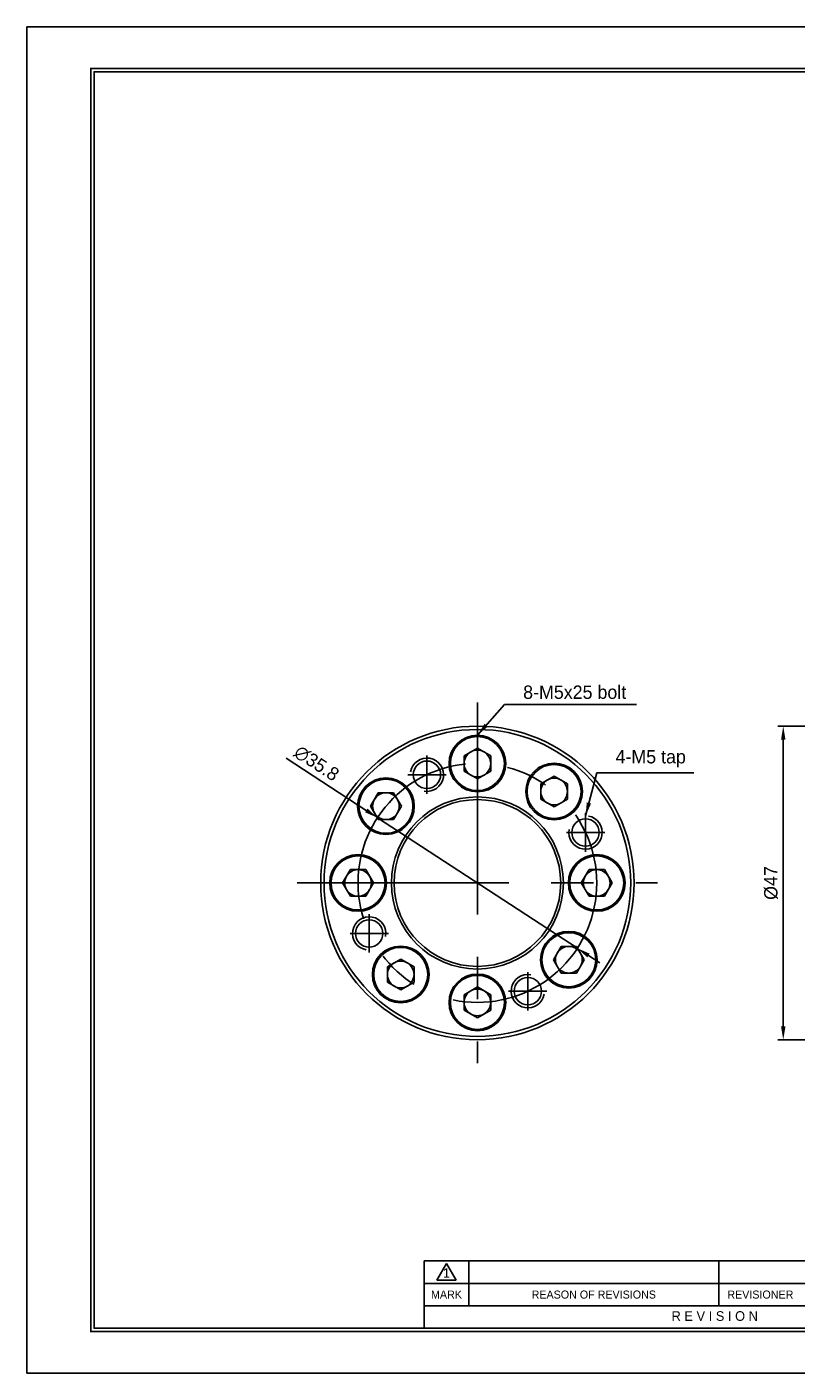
# Model space of a CAD drawing. Header units: millimetres. Extents: x 0 to 285, y 0 to 202.
# Tile 1 of 8: x 0 to 115, y 0 to 202. Entities that reach past the tile are written whole.
import ezdxf
from ezdxf.enums import TextEntityAlignment as Align

# ---------------------------------------------------------------- set-up
doc = ezdxf.new("R2010")
doc.units = ezdxf.units.MM
doc.linetypes.add('CENTER', pattern=[50.8, 31.75, -6.35, 6.35, -6.35])
doc.layers.get('DEFPOINTS').update_dxf_attribs({"linetype": 'CONTINUOUS'})
for name, color, linetype in [('center', 1, 'CENTER'), ('L1', 7, 'CONTINUOUS'), ('OUTLINE', 7, 'CONTINUOUS'), ('thread', 5, 'CONTINUOUS')]:
    doc.layers.add(name, color=color, linetype=linetype)
doc.dimstyles.get("Standard").update_dxf_attribs({"dimtxt": 2, "dimasz": 2, "dimexe": 0.8, "dimexo": 0, "dimgap": 0.8, "dimtad": 1, "dimdec": 3, "dimzin": 11, "dimdsep": 46, "dimtxsty": 'Standard', "dimcen": 0, "dimclrd": 5, "dimclre": 5, "dimclrt": 3, "dimadec": 0, "dimazin": 0, "dimtfac": 0.6, "dimtdec": 3, "dimtmove": 0, "dimatfit": 3, "dimfxl": 0, "dimtolj": 1, "dimtzin": 11, "dimarcsym": 0})

# ---------------------------------------------------------------- blocks, each defined once
blk = doc.blocks.new('표제란')
at = {"layer": 'L1', "color": 0}
for p, q in [((297, 210), (0, 210)), ((0, 210), (0, 0)), ((0, 0), (297, 0))]:
    blk.add_line(p, q, dxfattribs=at)
at = {"layer": 'L1'}
for p, q in [((160, 17.5), (62, 17.5)), ((62, 17.5), (62, 7)), ((64, 14.51), (65.5, 17.1)), ((65.5, 17.1), (67, 14.51)), ((69, 17.5), (69, 10.5)), ((108, 17.5), (108, 10.5)), ((147, 14), (62, 14)), ((64, 14.51), (67, 14.51)), ((147, 10.5), (62, 10.5))]:
    blk.add_line(p, q, dxfattribs=at)
at = {"layer": 'L1', "const_width": 0.25}
blk.add_lwpolyline([(290.5, 6.5), (290.5, 203.5), (10, 203.5), (10, 6.5)], close=True, dxfattribs=at)
at = {"layer": 'L1'}
blk.add_lwpolyline([(290, 7), (290, 203), (10.5, 203), (10.5, 7)], close=True, dxfattribs=at)
for s, height, p in [('1', 1.5, (65.5, 15.61)), ('MARK', 1.25, (65.5, 12.25)), ('REASON OF REVISIONS', 1.25, (88.5, 12.25)), ('REVISIONER', 1.25, (114.5, 12.25)), ('R E V I S I O N', 1.5, (107.38, 8.9))]:
    blk.add_text(s, height=height, dxfattribs=at).set_placement(p, align=Align.MIDDLE_CENTER)
for tag, p in [('필렛', (179.25, 10.9)), ('모따기', (179.25, 8.3))]:
    blk.add_attdef(tag, text='', height=1.15, dxfattribs=at).set_placement(p, align=Align.MIDDLE_LEFT)
at = {"layer": 'OUTLINE', "ltscale": 0.5}
for tag, p, height in [('TITLE', (237.17, 24.41), 2.5), ('도번', (251.18, 15.64), 2.5), ('SCALE', (253.78, 9.55), 1.2), ('DATE', (277.02, 9.51), 1.2)]:
    blk.add_attdef(tag, p, '', height=height, dxfattribs=at)
blk = doc.blocks.new('*D2')
at = {"layer": 'DEFPOINTS', "color": 0}
for p in [(130.96, 96.95), (113.44, 49.95), (130.96, 49.95)]:
    blk.add_point(p, dxfattribs=at)
at = {"layer": 'OUTLINE', "color": 5, "lineweight": -2}
for p, q in [((130.96, 96.95), (112.64, 96.95)), ((113.44, 94.95), (113.44, 51.95)), ((130.96, 49.95), (112.64, 49.95))]:
    blk.add_line(p, q, dxfattribs=at)
at = {"layer": 'OUTLINE', "color": 5}
for points in [[(113.11, 94.95), (113.77, 94.95), (113.44, 96.95)], [(113.11, 51.95), (113.77, 51.95), (113.44, 49.95)]]:
    blk.add_solid(points, dxfattribs=at)
at = {"layer": 'OUTLINE', "color": 3, "insert": (111.61, 73.45), "char_height": 2, "attachment_point": 5, "rotation": 90}
blk.add_mtext('\\A1;%%c47', dxfattribs=at)
blk = doc.blocks.new('*D8')
at = {"layer": 'DEFPOINTS', "color": 0}
for p in [(52.57, 83.24), (82.56, 63.67)]:
    blk.add_point(p, dxfattribs=at)
at = {"layer": 'OUTLINE', "color": 5, "lineweight": -2}
for p, q in [((38.9, 92.16), (50.9, 84.33)), ((82.56, 63.67), (52.57, 83.24)), ((84.23, 62.58), (85.91, 61.49))]:
    blk.add_line(p, q, dxfattribs=at)
at = {"layer": 'OUTLINE', "color": 5}
for points in [[(51.08, 84.61), (50.72, 84.05), (52.57, 83.24)], [(84.41, 62.86), (84.05, 62.3), (82.56, 63.67)]]:
    blk.add_solid(points, dxfattribs=at)
at = {"layer": 'OUTLINE', "color": 3, "insert": (43.44, 91.38), "char_height": 2, "attachment_point": 5, "rotation": 326.8752}
blk.add_mtext('\\A1;∅35.8', dxfattribs=at)

msp = doc.modelspace()

# ---------------------------------------------------------------- linework, layer by layer
at = {"layer": 'center'}
for p, q in [((67.5651, 100.4796), (67.5651, 46.4296)), ((60.0002, 92.5525), (60.0002, 86.8025)), ((57.1252, 89.6775), (62.8752, 89.6775)), ((83.788, 83.8945), (83.788, 78.1445)), ((86.663, 81.0195), (80.913, 81.0195)), ((40.5401, 73.4546), (94.5901, 73.4546)), ((51.3422, 63.0148), (51.3422, 68.7648)), ((48.4672, 65.8898), (54.2172, 65.8898)), ((75.13, 54.3567), (75.13, 60.1067)), ((78.005, 57.2317), (72.255, 57.2317))]:
    msp.add_line(p, q, dxfattribs=at)
msp.add_circle((67.5651, 73.4546), 17.9, dxfattribs=at)
at = {"layer": 'OUTLINE', "ltscale": 0.2}
msp.add_line((75.6119, 195.0303), (10.0878, 195.0303), dxfattribs=at)
at = {"layer": 'OUTLINE'}
for p, q in [((65.5651, 92.5093), (67.5651, 93.664)), ((67.5651, 93.664), (69.5651, 92.5093)), ((65.5651, 90.1999), (65.5651, 92.5093)), ((69.5651, 92.5093), (69.5651, 90.1999)), ((67.5651, 89.0452), (65.5651, 90.1999)), ((69.5651, 90.1999), (67.5651, 89.0452)), ((77.071, 88.3215), (79.071, 89.4762)), ((79.071, 89.4762), (81.071, 88.3215)), ((51.5435, 84.9605), (52.6982, 86.9605)), ((52.6982, 86.9605), (55.0076, 86.9605)), ((55.0076, 86.9605), (56.1623, 84.9605)), ((77.071, 86.0121), (77.071, 88.3215)), ((81.071, 88.3215), (81.071, 86.0121)), ((52.6982, 82.9605), (51.5435, 84.9605)), ((56.1623, 84.9605), (55.0076, 82.9605)), ((79.071, 84.8574), (77.071, 86.0121)), ((81.071, 86.0121), (79.071, 84.8574)), ((55.0076, 82.9605), (52.6982, 82.9605)), ((47.3557, 73.4546), (48.5104, 75.4546)), ((48.5104, 75.4546), (50.8198, 75.4546)), ((50.8198, 75.4546), (51.9745, 73.4546)), ((83.1557, 73.4546), (84.3104, 75.4546)), ((84.3104, 75.4546), (86.6198, 75.4546)), ((86.6198, 75.4546), (87.7745, 73.4546)), ((48.5104, 71.4546), (47.3557, 73.4546)), ((51.9745, 73.4546), (50.8198, 71.4546)), ((84.3104, 71.4546), (83.1557, 73.4546)), ((87.7745, 73.4546), (86.6198, 71.4546)), ((50.8198, 71.4546), (48.5104, 71.4546)), ((86.6198, 71.4546), (84.3104, 71.4546)), ((78.9679, 61.9487), (80.1226, 63.9487)), ((80.1226, 63.9487), (82.432, 63.9487)), ((82.432, 63.9487), (83.5867, 61.9487)), ((54.0592, 60.8971), (56.0592, 62.0518)), ((54.0592, 58.5877), (54.0592, 60.8971)), ((56.0592, 62.0518), (58.0592, 60.8971)), ((58.0592, 60.8971), (58.0592, 58.5877)), ((80.1226, 59.9487), (78.9679, 61.9487)), ((83.5867, 61.9487), (82.432, 59.9487)), ((56.0592, 57.433), (54.0592, 58.5877)), ((58.0592, 58.5877), (56.0592, 57.433)), ((82.432, 59.9487), (80.1226, 59.9487)), ((65.5651, 56.7093), (67.5651, 57.864)), ((65.5651, 54.3999), (65.5651, 56.7093)), ((67.5651, 57.864), (69.5651, 56.7093)), ((69.5651, 56.7093), (69.5651, 54.3999)), ((67.5651, 53.2452), (65.5651, 54.3999)), ((69.5651, 54.3999), (67.5651, 53.2452))]:
    msp.add_line(p, q, dxfattribs=at)
for centre, radius in [((67.5651, 73.4546), 23.5), ((67.5651, 73.4546), 23), ((67.5651, 91.3546), 4.25), ((67.5651, 91.3546), 4.05), ((60.0002, 89.6775), 2.05), ((79.071, 87.1668), 4.25), ((79.071, 87.1668), 4.05), ((53.8529, 84.9605), 4.25), ((53.8529, 84.9605), 4.05), ((67.5651, 73.4546), 12.9), ((67.5651, 73.4546), 12.5), ((83.788, 81.0195), 2.05), ((49.6651, 73.4546), 4.25), ((49.6651, 73.4546), 4.05), ((85.4651, 73.4546), 4.25), ((85.4651, 73.4546), 4.05), ((51.3422, 65.8898), 2.05), ((81.2773, 61.9487), 4.25), ((81.2773, 61.9487), 4.05), ((56.0592, 59.7424), 4.25), ((56.0592, 59.7424), 4.05), ((67.5651, 55.5546), 4.25), ((67.5651, 55.5546), 4.05), ((75.13, 57.2317), 2.05)]:
    msp.add_circle(centre, radius, dxfattribs=at)
for centre, start, end in [((67.5651, 91.3546), 120, 180), ((67.5651, 91.3546), 60, 120), ((67.5651, 91.3546), 0, 60), ((67.5651, 91.3546), 180, 240), ((67.5651, 91.3546), 300, 0), ((67.5651, 91.3546), 240, 300), ((79.071, 87.1668), 120, 180), ((79.071, 87.1668), 60, 120), ((79.071, 87.1668), 0, 60), ((53.8529, 84.9605), 90, 150), ((53.8529, 84.9605), 30, 90), ((79.071, 87.1668), 180, 240), ((79.071, 87.1668), 300, 0), ((53.8529, 84.9605), 150, 210), ((53.8529, 84.9605), 330, 30), ((79.071, 87.1668), 240, 300), ((53.8529, 84.9605), 210, 270), ((53.8529, 84.9605), 270, 330), ((49.6651, 73.4546), 90, 150), ((49.6651, 73.4546), 30, 90), ((85.4651, 73.4546), 90, 150), ((85.4651, 73.4546), 30, 90), ((49.6651, 73.4546), 150, 210), ((49.6651, 73.4546), 330, 30), ((85.4651, 73.4546), 150, 210), ((85.4651, 73.4546), 330, 30), ((49.6651, 73.4546), 210, 270), ((49.6651, 73.4546), 270, 330), ((85.4651, 73.4546), 210, 270), ((85.4651, 73.4546), 270, 330), ((81.2773, 61.9487), 150, 210), ((81.2773, 61.9487), 90, 150), ((81.2773, 61.9487), 30, 90), ((81.2773, 61.9487), 330, 30), ((56.0592, 59.7424), 120, 180), ((56.0592, 59.7424), 60, 120), ((56.0592, 59.7424), 0, 60), ((81.2773, 61.9487), 210, 270), ((81.2773, 61.9487), 270, 330), ((56.0592, 59.7424), 180, 240), ((56.0592, 59.7424), 300, 0), ((56.0592, 59.7424), 240, 300), ((67.5651, 55.5546), 120, 180), ((67.5651, 55.5546), 60, 120), ((67.5651, 55.5546), 0, 60), ((67.5651, 55.5546), 180, 240), ((67.5651, 55.5546), 300, 0), ((67.5651, 55.5546), 240, 300)]:
    msp.add_arc(centre, 2, start, end, dxfattribs=at)
at = {"layer": 'thread'}
for centre, start, end in [((60.0002, 89.6775), 260, 170), ((83.788, 81.0195), 170, 80), ((51.3422, 65.8898), 350, 260), ((75.13, 57.2317), 80, 350)]:
    msp.add_arc(centre, 2.5, start, end, dxfattribs=at)

# ---------------------------------------------------------------- block references
at = {"layer": 'OUTLINE', "xscale": 0.9607403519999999, "yscale": 0.9607403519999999, "zscale": 0.9607403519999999}
msp.add_blockref('표제란', (0, 0), dxfattribs=at)

# ---------------------------------------------------------------- texts
at = {"layer": 'OUTLINE', "color": 3, "char_height": 2, "attachment_point": 7}
for s, insert in [('\\A1;8-M5x25 bolt', (74.4258, 101.0195)), ('\\A1;4-M5 tap', (88.2802, 90.7727))]:
    msp.add_mtext(s, dxfattribs=dict(at, insert=insert))

# ---------------------------------------------------------------- dimensions: what is measured, and where the dimension line sits
at = {"layer": 'OUTLINE'}
dim = msp.add_linear_dim(base=(113.4414, 49.9546), p1=(130.9592, 96.9546), p2=(130.9592, 49.9546), angle=90, text='%%c<>', dimstyle='Standard', dxfattribs=at)
dim.commit()
dim.dimension.update_dxf_attribs({"geometry": '*D2', "text_midpoint": (111.6134, 73.4546)})
dim = msp.add_diameter_dim_2p(p1=(82.556, 63.6729), p2=(52.5742, 83.2363), dimstyle='Standard', dxfattribs=at)
dim.commit()
dim.dimension.update_dxf_attribs({"geometry": '*D8', "text_midpoint": (42.4423, 89.8474), "dimtype": 163})

# ---------------------------------------------------------------- leaders
at = {"layer": 'OUTLINE', "annotation_type": 0, "has_hookline": 1, "hookline_direction": 0}
for points, text_width in [([(67.5651, 95.6046), (71.6258, 100.2195), (73.6258, 100.2195)], 17.0146), ([(83.788, 83.5059), (85.4802, 89.9727), (87.4802, 89.9727)], 11.7337)]:
    msp.add_leader(points, dimstyle='Standard', dxfattribs=dict(at, text_width=text_width))

doc.saveas('drawing.dxf')
